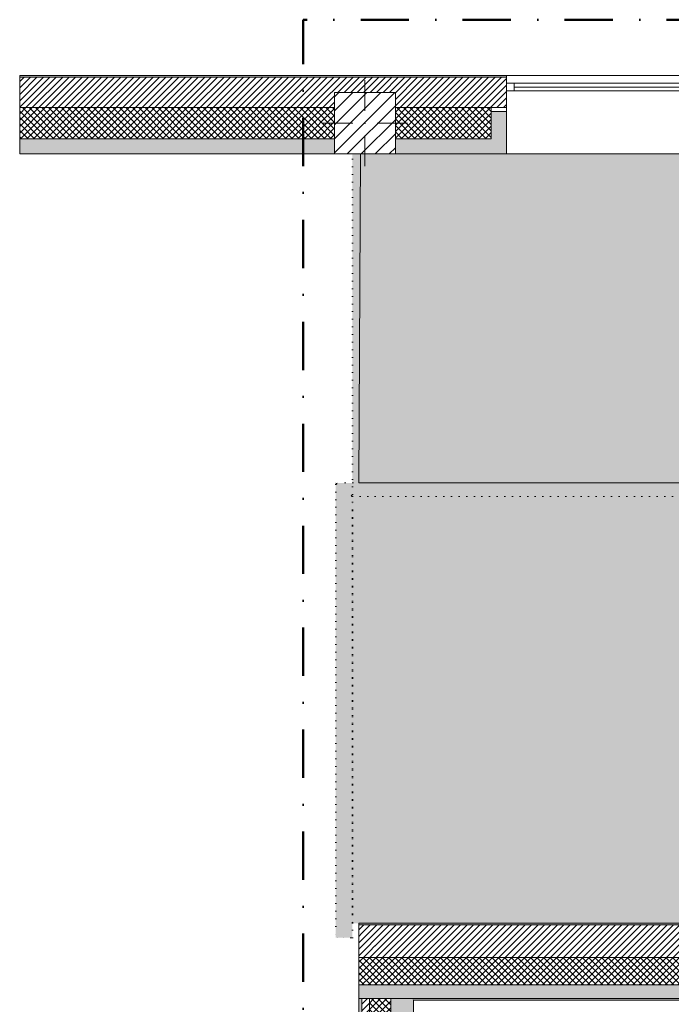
# Model space of a CAD drawing. Header units: millimetres. Extents: x -30280 to 19093, y -19247 to 4746.
# Tile 6 of 41: x -30280 to -25996, y -1726 to 4746. Entities that reach past the tile are written whole.
import ezdxf

# ---------------------------------------------------------------- set-up
doc = ezdxf.new("R2010")
doc.units = ezdxf.units.MM
doc.header["$MEASUREMENT"] = 0
for name, pattern in [('Punteado_1', [50, 0, -50]), ('Punto & Rayas', [670.277762, 317.5, -176.388889, 0, -176.388874]), ('Wipeout_Contour', [1000, 0, -1000])]:
    doc.linetypes.add(name, pattern=pattern)
for name, color, linetype, lineweight, true_color in [('01_2D_Ambit_Pluma_Nº__242', 7, 'Continuous', 50, 0xfb0013), ('12_FAÇ_Façana_Pluma_Nº__102', 7, 'Continuous', 5, 0xcccccc), ('12_FAÇ_Façana_Pluma_Nº__174', 7, 'Continuous', 13, 0xe4ad2c), ('12_FAÇ_Façana_Pluma_Nº__176', 7, 'Continuous', 15, 0x93a0c6), ('12_FAÇ_Façana_Pluma_Nº__43', 7, 'Continuous', 5, 0xa4a4a6), ('14_PAV_Paviment existent_Pluma_Nº__197', 7, 'Continuous', 0, 0xffe68e), ('Ventanas Archicad_Pluma_Nº__23', 7, 'Continuous', 5, 0xa4a4a6), ('Ventanas Archicad_Pluma_Nº__3', 7, 'Continuous', 5, 0xa4a4a4), ('Ventanas Archicad_Pluma_Nº__43', 7, 'Continuous', 5, 0xa4a4a6)]:
    doc.layers.add(name, color=color, linetype=linetype, lineweight=lineweight, true_color=true_color)
for name, color, linetype in [('10_ESTR_Pilars', 7, 'Continuous'), ('12_FAÇ_Façana', 7, 'Continuous'), ('14_PAV_Paviment existent', 7, 'Continuous'), ('Demolido_07_CR_Cel Ras', 7, 'Continuous'), ('Demolido_12_FAÇ_Façana', 7, 'Continuous'), ('Ventanas Archicad', 7, 'Continuous')]:
    doc.layers.add(name, color=color, linetype=linetype)
for name, color, linetype, lineweight in [('10_ESTR_Pilars_Pluma_Nº__20', 1, 'Continuous', 5), ('10_ESTR_Pilars_Pluma_Nº__28', 7, 'Continuous', 20), ('10_ESTR_Pilars_Pluma_Nº__42', 8, 'Continuous', 25), ('12_FAÇ_Façana_Pluma_Nº__2', 8, 'Continuous', 5), ('12_FAÇ_Façana_Pluma_Nº__7', 7, 'Continuous', 5), ('14_PAV_Paviment existent_Pluma_Nº__89', 7, 'Continuous', 5), ('Demolido_07_CR_Cel Ras_Pluma_Nº__1', 7, 'Continuous', 5), ('Demolido_07_CR_Cel Ras_Pluma_Nº__100', 2, 'Continuous', 5), ('Demolido_12_FAÇ_Façana_Pluma_Nº__1', 7, 'Continuous', 5), ('Demolido_12_FAÇ_Façana_Pluma_Nº__100', 2, 'Continuous', 5), ('Ventanas Archicad_Pluma_Nº__7', 7, 'Continuous', 5)]:
    doc.layers.add(name, color=color, linetype=linetype, lineweight=lineweight)
pattern_1 = [(45, (0, 0), (-21.213203, 21.213203), [])]
pattern_2 = [(45, (0, 0), (-21.213203, 21.213203), []), (135, (0, 0), (21.213203, 21.213203), [])]

# ---------------------------------------------------------------- blocks, each defined once
blk = doc.blocks.new('Forjado_1_1', base_point=(5758.9, 1700.9))
at = {"layer": '14_PAV_Paviment existent_Pluma_Nº__197', "linetype": 'Continuous', "lineweight": 0, "true_color": 0x3f3923}
blk.add_hatch(color=39, dxfattribs=at).paths.add_polyline_path([(5758.9, 1700.9), (5758.9, 3863.5), (-28038.7, 3863.5), (-28050.8, 1700.9)])
at = {"layer": '14_PAV_Paviment existent_Pluma_Nº__89', "color": 7, "linetype": 'Continuous', "lineweight": 5, "flags": 128}
blk.add_lwpolyline([(5758.9, 1700.9), (-28050.8, 1700.9), (-28038.7, 3863.5), (5758.9, 3863.5)], close=True, dxfattribs=at)
blk = doc.blocks.new('Forjado_3_1', base_point=(-28092.2, -1194))
at = {"layer": 'Demolido_07_CR_Cel Ras_Pluma_Nº__100', "linetype": 'Continuous', "lineweight": 0, "true_color": 0x3f3f00}
blk.add_hatch(color=48, dxfattribs=at).paths.add_polyline_path([(-28092.2, -1194), (-1681.1, -1194), (-1681.1, -12339), (-1971.1, -12439), (-18763.6, -12339), (-18763.6, -17084), (-1670.4, -17244), (5828.9, -17239), (5828.9, -16789), (6428.9, -16799), (6428.9, -12439), (6178.9, -12439), (6061.7, -1189.8), (7253.9, -1194), (7253.9, 3863.5), (-28092.2, 3863.5)])
at = {"layer": 'Demolido_07_CR_Cel Ras_Pluma_Nº__1', "color": 7, "linetype": 'Punteado_1', "lineweight": 5, "flags": 128}
blk.add_lwpolyline([(-28092.2, -1194), (-1681.1, -1194), (-1681.1, -12339), (-1971.1, -12439), (-18763.6, -12339), (-18763.6, -17084), (-1670.4, -17244), (5828.9, -17239), (5828.9, -16789), (6428.9, -16799), (6428.9, -12439), (6178.9, -12439), (6061.7, -1189.8), (7253.9, -1194), (7253.9, 3863.5), (-28092.2, 3863.5)], close=True, dxfattribs=at)
blk = doc.blocks.new('Ventana Vertical Multi-Faja 27_4')
at = {"layer": 'Ventanas Archicad_Pluma_Nº__23', "color": 253, "linetype": 'Continuous', "lineweight": 5, "true_color": 0xa4a4a6}
for p, q in [((-600, 0), (-550, 0)), ((-550, 0), (-550, -50)), ((550, -50), (550, 0)), ((550, 0), (600, 0)), ((-550, -50), (-600, -50)), ((600, -50), (550, -50))]:
    blk.add_line(p, q, dxfattribs=at)
at = {"layer": 'Ventanas Archicad_Pluma_Nº__3', "color": 253, "linetype": 'Continuous', "lineweight": 5, "true_color": 0xa4a4a4}
for p, q in [((-600, 50), (600, 50)), ((-550, 0), (550, 0)), ((-550, -25), (550, -25)), ((550, -50), (-550, -50)), ((-600, -465), (600, -465))]:
    blk.add_line(p, q, dxfattribs=at)
at = {"layer": 'Ventanas Archicad_Pluma_Nº__43', "color": 253, "linetype": 'Continuous', "lineweight": 5, "true_color": 0xa4a4a6}
for p, q in [((-600, -160), (-600, -185)), ((600, -160), (600, -185))]:
    blk.add_line(p, q, dxfattribs=at)
at = {"layer": 'Ventanas Archicad_Pluma_Nº__7', "color": 7, "linetype": 'Continuous', "lineweight": 5}
for p, q in [((-600, 50), (-600, 40)), ((-600, 40), (-600, 0)), ((-600, 0), (-600, -50)), ((-600, 0), (-600, -50)), ((600, 50), (600, 40)), ((600, 40), (600, 0)), ((600, 0), (600, -50)), ((600, 0), (600, -50)), ((-600, -50), (-600, -160)), ((600, -50), (600, -160)), ((-600, -185), (-600, -365)), ((-600, -185), (-600, -365)), ((600, -185), (600, -365)), ((600, -185), (600, -365)), ((-600, -365), (-600, -465)), ((-600, -365), (-600, -465)), ((600, -365), (600, -465)), ((600, -365), (600, -465))]:
    blk.add_line(p, q, dxfattribs=at)
blk = doc.blocks.new('Muro_3_1', base_point=(11882.6, 4378.5))
at = {"layer": '12_FAÇ_Façana', "linetype": 'Continuous', "lineweight": 0, "true_color": 0x000000}
h = blk.add_hatch(dxfattribs=at)
h.set_pattern_fill('Yeso_0001', color=18, style=0, pattern_type=2)
h.set_pattern_definition([(0, (0, 0), (0, 75), [0, -75])])
h.paths.add_polyline_path([(-27079.1, 4168.5), (-27179.1, 4168.5), (-27179.1, 4143.5), (-27079.1, 4143.5)])
at = {"layer": '12_FAÇ_Façana_Pluma_Nº__102', "linetype": 'Continuous', "lineweight": 0, "true_color": 0xe5e5e5}
for points in [[(-27179.1, 3963.5), (-27079.1, 3863.5), (-27079.1, 4143.5), (-27179.1, 4143.5)], [(-30280.1, 3963.5), (-30280.1, 3863.5), (-28209.8, 3863.5), (-28209.8, 3963.5)], [(-27809.8, 3963.5), (-27809.8, 3863.5), (-27079.1, 3863.5), (-27179.1, 3963.5)]]:
    blk.add_hatch(color=254, dxfattribs=at).paths.add_polyline_path(points)
at = {"layer": '12_FAÇ_Façana_Pluma_Nº__174', "linetype": 'Continuous', "lineweight": 13, "true_color": 0xe4ad2c}
h = blk.add_hatch(dxfattribs=at)
h.set_pattern_fill('SATE_Aislamiento_0001', color=42, style=0, pattern_type=2)
h.set_pattern_definition(pattern_2)
h.paths.add_polyline_path([(-30280.1, 3963.5), (-28209.8, 3963.5), (-28209.8, 4168.5), (-30280.1, 4168.5)])
h = blk.add_hatch(dxfattribs=at)
h.set_pattern_fill('SATE_Aislamiento_0001', color=42, style=0, pattern_type=2)
h.set_pattern_definition(pattern_2)
h.paths.add_polyline_path([(-27809.8, 4168.5), (-27809.8, 3963.5), (-27179.1, 3963.5), (-27179.1, 4143.5), (-27179.1, 4168.5)])
at = {"layer": '12_FAÇ_Façana_Pluma_Nº__176', "linetype": 'Continuous', "lineweight": 0, "true_color": 0x495063}
blk.add_hatch(color=251, dxfattribs=at).paths.add_polyline_path([(-30280.1, 4368.5), (-27079.1, 4368.5), (-27079.1, 4378.5), (-30280.1, 4378.5)])
at = {"layer": '12_FAÇ_Façana_Pluma_Nº__2', "linetype": 'Continuous', "lineweight": 5}
h = blk.add_hatch(dxfattribs=at)
h.set_pattern_fill('Ceramic_0001', color=8, style=0, pattern_type=2)
h.set_pattern_definition(pattern_1)
h.paths.add_polyline_path([(-30280.1, 4368.5), (-30280.1, 4168.5), (-28209.8, 4168.5), (-28209.8, 4268), (-27809.8, 4268), (-27809.8, 4168.5), (-27079.1, 4168.5), (-27079.1, 4368.5)])
at = {"layer": '12_FAÇ_Façana_Pluma_Nº__43', "color": 253, "linetype": 'Continuous', "lineweight": 5, "true_color": 0xa4a4a6}
for p, q in [((-27179.1, 4168.5), (-27079.1, 4168.5)), ((-27179.1, 4143.5), (-27179.1, 4168.5)), ((-27079.1, 4143.5), (-27179.1, 4143.5)), ((-27079.1, 4168.5), (-27079.1, 4143.5))]:
    blk.add_line(p, q, dxfattribs=at)
at = {"layer": '12_FAÇ_Façana_Pluma_Nº__7', "color": 7, "linetype": 'Continuous', "lineweight": 5}
for p, q in [((-27079.1, 4368.5), (-30280.1, 4368.5)), ((-27079.1, 4378.5), (-27079.1, 4368.5)), ((-27079.1, 4368.5), (-27079.1, 4328.5)), ((-27079.1, 4328.5), (-27079.1, 4278.5)), ((-27079.1, 4278.5), (-27079.1, 4168.5)), ((-28209.8, 4168.5), (-30280.1, 4168.5)), ((-27179.1, 4168.5), (-27809.8, 4168.5)), ((-27179.1, 3963.5), (-27179.1, 4143.5)), ((-27079.1, 4143.5), (-27079.1, 3963.5)), ((-27079.1, 4143.5), (-27079.1, 3963.5)), ((-30280.1, 3963.5), (-28209.8, 3963.5)), ((-27809.8, 3963.5), (-27179.1, 3963.5)), ((-27079.1, 3963.5), (-27079.1, 3863.5)), ((-27079.1, 3963.5), (-27079.1, 3863.5))]:
    blk.add_line(p, q, dxfattribs=at)
at = {"layer": '12_FAÇ_Façana_Pluma_Nº__7', "color": 7, "linetype": 'Continuous', "lineweight": 5, "flags": 128}
for points in [[(-27079.1, 4378.5), (-30280.1, 4378.5)], [(-30280.1, 4378.5), (-30280.1, 3863.5)], [(-30280.1, 3863.5), (-28209.8, 3863.5)], [(-27809.8, 3863.5), (-27079.1, 3863.5)]]:
    blk.add_lwpolyline(points, dxfattribs=at)
at = {"layer": 'Ventanas Archicad', "color": 253, "linetype": 'Continuous', "lineweight": 5, "true_color": 0xa4a4a6, "zscale": 1000}
blk.add_blockref('Ventana Vertical Multi-Faja 27_4', (-26479.1, 4328.5), dxfattribs=at)
blk = doc.blocks.new('Muro_4_1', base_point=(-28050.8, -1194))
at = {"layer": '12_FAÇ_Façana_Pluma_Nº__102', "linetype": 'Continuous', "lineweight": 0, "true_color": 0xe5e5e5}
for points in [[(-28050.8, -1599), (-28050.8, -1689), (-28030.8, -1689), (-28030.8, -1599)], [(-28030.8, -1599), (-28030.8, -1689), (-27980.8, -1689), (-27980.8, -1599)], [(-27980.8, -1599), (-27980.8, -1689), (-27840.8, -1689), (-27840.8, -1599)], [(-27840.8, -1599), (-27840.8, -1689), (-27698, -1689), (-27762.1, -1599)], [(-27698, -1689), (-25366.4, -1689), (-25366.4, -1599), (-27762.1, -1599)], [(-27690.8, -1699), (-25366.4, -1699), (-25366.4, -1689), (-27690.8, -1689)]]:
    blk.add_hatch(color=254, dxfattribs=at).paths.add_polyline_path(points)
at = {"layer": '12_FAÇ_Façana_Pluma_Nº__174', "linetype": 'Continuous', "lineweight": 13, "true_color": 0xe4ad2c}
h = blk.add_hatch(dxfattribs=at)
h.set_pattern_fill('SATE_Aislamiento_0001', color=42, style=0, pattern_type=2)
h.set_pattern_definition(pattern_2)
h.paths.add_polyline_path([(-28050.8, -1419), (-28050.8, -1599), (-28030.8, -1599), (-28030.8, -1419)])
h = blk.add_hatch(dxfattribs=at)
h.set_pattern_fill('SATE_Aislamiento_0001', color=42, style=0, pattern_type=2)
h.set_pattern_definition(pattern_2)
h.paths.add_polyline_path([(-28030.8, -1419), (-28030.8, -1599), (-27980.8, -1599), (-27980.8, -1419)])
h = blk.add_hatch(dxfattribs=at)
h.set_pattern_fill('SATE_Aislamiento_0001', color=42, style=0, pattern_type=2)
h.set_pattern_definition(pattern_2)
h.paths.add_polyline_path([(-27980.8, -1419), (-27980.8, -1599), (-27840.8, -1599), (-27840.8, -1488.6), (-27890.5, -1419)])
h = blk.add_hatch(dxfattribs=at)
h.set_pattern_fill('SATE_Aislamiento_0001', color=42, style=0, pattern_type=2)
h.set_pattern_definition(pattern_2)
h.paths.add_polyline_path([(-27762.1, -1599), (-25366.4, -1599), (-25366.4, -1419), (-27890.5, -1419)])
h = blk.add_hatch(dxfattribs=at)
h.set_pattern_fill('SATE_Aislamiento_0001', color=42, style=0, pattern_type=2)
h.set_pattern_definition(pattern_2)
h.paths.add_polyline_path([(-27762.1, -1599), (-27840.8, -1488.6), (-27840.8, -1599)])
at = {"layer": '12_FAÇ_Façana_Pluma_Nº__176', "linetype": 'Continuous', "lineweight": 0, "true_color": 0x495063}
for points in [[(-28050.8, -1204), (-28043.7, -1204), (-28050.8, -1194)], [(-25366.4, -1194), (-28050.8, -1194), (-28043.7, -1204), (-25366.4, -1204)]]:
    blk.add_hatch(color=251, dxfattribs=at).paths.add_polyline_path(points)
at = {"layer": '12_FAÇ_Façana_Pluma_Nº__2', "linetype": 'Continuous', "lineweight": 5}
h = blk.add_hatch(dxfattribs=at)
h.set_pattern_fill('Ceramic_0001', color=8, style=0, pattern_type=2)
h.set_pattern_definition(pattern_1)
h.paths.add_polyline_path([(-28050.8, -1204), (-28050.8, -1419), (-28030.8, -1419), (-28030.8, -1222), (-28043.7, -1204)])
h = blk.add_hatch(dxfattribs=at)
h.set_pattern_fill('Ceramic_0001', color=8, style=0, pattern_type=2)
h.set_pattern_definition(pattern_1)
h.paths.add_polyline_path([(-27890.5, -1419), (-25366.4, -1419), (-25366.4, -1204), (-28043.7, -1204)])
h = blk.add_hatch(dxfattribs=at)
h.set_pattern_fill('Ceramic_0001', color=8, style=0, pattern_type=2)
h.set_pattern_definition(pattern_1)
h.paths.add_polyline_path([(-27980.8, -1419), (-27980.8, -1292.2), (-28030.8, -1222), (-28030.8, -1419)])
h = blk.add_hatch(dxfattribs=at)
h.set_pattern_fill('Ceramic_0001', color=8, style=0, pattern_type=2)
h.set_pattern_definition(pattern_1)
h.paths.add_polyline_path([(-27890.5, -1419), (-27980.8, -1292.2), (-27980.8, -1419)])
at = {"layer": '12_FAÇ_Façana_Pluma_Nº__7', "color": 7, "linetype": 'Continuous', "lineweight": 5}
for p, q in [((-28043.7, -1204), (-28050.8, -1204)), ((-25366.4, -1204), (-28043.7, -1204)), ((-28030.8, -1419), (-28050.8, -1419)), ((-27980.8, -1419), (-28030.8, -1419)), ((-27890.5, -1419), (-27980.8, -1419)), ((-27890.5, -1419), (-25366.4, -1419)), ((-28030.8, -1599), (-28050.8, -1599)), ((-27980.8, -1599), (-28030.8, -1599)), ((-27840.8, -1599), (-27980.8, -1599)), ((-27762.1, -1599), (-27840.8, -1599)), ((-27762.1, -1599), (-25366.4, -1599)), ((-28030.8, -1689), (-28050.8, -1689)), ((-27980.8, -1689), (-28030.8, -1689)), ((-27840.8, -1689), (-27980.8, -1689)), ((-27698, -1689), (-27840.8, -1689)), ((-27698, -1689), (-25366.4, -1689))]:
    blk.add_line(p, q, dxfattribs=at)
at = {"layer": '12_FAÇ_Façana_Pluma_Nº__7', "color": 7, "linetype": 'Continuous', "lineweight": 5, "flags": 128}
for points in [[(-28050.8, -1194), (-28050.8, -1204)], [(-25366.4, -1194), (-28050.8, -1194)], [(-28050.8, -1204), (-28050.8, -1419)], [(-25366.4, -1204), (-25366.4, -1194)], [(-25366.4, -1419), (-25366.4, -1204)], [(-28050.8, -1419), (-28050.8, -1599)], [(-25366.4, -1599), (-25366.4, -1419)], [(-28050.8, -1599), (-28050.8, -1689)], [(-25366.4, -1689), (-25366.4, -1599)], [(-27690.8, -1699), (-25366.4, -1699)], [(-25366.4, -1699), (-25366.4, -1689)]]:
    blk.add_lwpolyline(points, dxfattribs=at)
blk = doc.blocks.new('Muro_36_1', base_point=(-28050.8, -9965))
at = {"layer": '12_FAÇ_Façana_Pluma_Nº__102', "linetype": 'Continuous', "lineweight": 0, "true_color": 0xe5e5e5}
for points in [[(-27840.8, -1699), (-27690.8, -1699), (-27698, -1689), (-27840.8, -1689)], [(-27690.8, -1699), (-27840.8, -1699), (-27840.8, -6834), (-27817.9, -6834), (-27817.9, -7234), (-27840.8, -7234), (-27840.8, -9965), (-27690.8, -9965)], [(-27698, -1689), (-27690.8, -1699), (-27690.8, -1689)]]:
    blk.add_hatch(color=254, dxfattribs=at).paths.add_polyline_path(points)
at = {"layer": '12_FAÇ_Façana_Pluma_Nº__174', "linetype": 'Continuous', "lineweight": 13, "true_color": 0xe4ad2c}
h = blk.add_hatch(dxfattribs=at)
h.set_pattern_fill('SATE_Aislamiento_0001', color=42, style=0, pattern_type=2)
h.set_pattern_definition(pattern_2)
h.paths.add_polyline_path([(-27840.8, -1689), (-27980.8, -1689), (-27980.8, -6834), (-27840.8, -6834)])
at = {"layer": '12_FAÇ_Façana_Pluma_Nº__176', "linetype": 'Continuous', "lineweight": 0, "true_color": 0x495063}
blk.add_hatch(color=251, dxfattribs=at).paths.add_polyline_path([(-28030.8, -1689), (-28050.8, -1689), (-28050.8, -6834), (-28030.8, -6834)])
at = {"layer": '12_FAÇ_Façana_Pluma_Nº__2', "linetype": 'Continuous', "lineweight": 5}
h = blk.add_hatch(dxfattribs=at)
h.set_pattern_fill('Ceramic_0001', color=8, style=0, pattern_type=2)
h.set_pattern_definition(pattern_1)
h.paths.add_polyline_path([(-27980.8, -1689), (-28030.8, -1689), (-28030.8, -6834), (-27980.8, -6834)])
at = {"layer": '12_FAÇ_Façana_Pluma_Nº__7', "color": 7, "linetype": 'Continuous', "lineweight": 5}
for p, q in [((-28030.8, -1689), (-28050.8, -1689)), ((-28030.8, -1689), (-28030.8, -6834)), ((-27980.8, -1689), (-28030.8, -1689)), ((-27980.8, -1689), (-27980.8, -6834)), ((-27840.8, -1689), (-27980.8, -1689)), ((-27840.8, -1689), (-27840.8, -1699)), ((-27698, -1689), (-27840.8, -1689)), ((-27840.8, -1699), (-27840.8, -6834))]:
    blk.add_line(p, q, dxfattribs=at)
at = {"layer": '12_FAÇ_Façana_Pluma_Nº__7', "color": 7, "linetype": 'Continuous', "lineweight": 5, "flags": 128}
for points in [[(-28050.8, -1689), (-28050.8, -6834)], [(-27690.8, -9965), (-27690.8, -1699)]]:
    blk.add_lwpolyline(points, dxfattribs=at)
blk = doc.blocks.new('Muro_92_1', base_point=(-28092.2, 1610.9))
at = {"layer": 'Demolido_12_FAÇ_Façana_Pluma_Nº__100', "linetype": 'Continuous', "lineweight": 5}
for points in [[(-28202.2, 1690.9), (-28192.2, 1690.9), (-28192.2, 1692.7), (-28202.2, 1700.9)], [(-28202.2, 1700.9), (-28192.2, 1692.7), (-28192.2, 1700.9)], [(-28192.2, 1692.7), (-28190, 1690.9), (-18871.1, 1690.9), (-18871.1, 1700.9), (-28192.2, 1700.9)], [(-28190, 1690.9), (-28192.2, 1692.7), (-28192.2, 1690.9)], [(-23961.1, 1690.9), (-28102.2, 1690.9), (-28102.2, 1620.9), (-23961.1, 1620.9)], [(-23871.1, 1690.9), (-23961.1, 1690.9), (-23961.1, 1620.9), (-23871.1, 1620.9)], [(-23871.1, 1620.9), (-18871.1, 1620.9), (-18871.1, 1690.9), (-23871.1, 1690.9)], [(-18871.1, 1690.9), (-18871.1, 1620.9), (-18861.1, 1620.9), (-18861.1, 1690.9)], [(-28102.2, 1620.9), (-28102.2, 1619), (-28092.2, 1610.9), (-28092.2, 1620.9)], [(-28092.2, 1610.9), (-28102.2, 1619), (-28102.2, 1610.9)], [(-23971.1, 1620.9), (-28092.2, 1620.9), (-28092.2, 1610.9), (-23971.1, 1610.9)], [(-23961.1, 1620.9), (-23971.1, 1620.9), (-23971.1, 1610.9), (-23961.1, 1610.9)], [(-23861.1, 1620.9), (-23871.1, 1620.9), (-23871.1, 1610.9), (-23861.1, 1610.9)], [(-23861.1, 1610.9), (-18871.1, 1610.9), (-18871.1, 1620.9), (-23861.1, 1620.9)]]:
    blk.add_hatch(color=2, dxfattribs=at).paths.add_polyline_path(points)
at = {"layer": 'Demolido_12_FAÇ_Façana_Pluma_Nº__1', "color": 7, "linetype": 'Punteado_1', "lineweight": 5, "flags": 128}
for points in [[(-28202.2, 1700.9), (-28202.2, 1690.9)], [(-18871.1, 1700.9), (-28202.2, 1700.9)], [(-28092.2, 1610.9), (-23971.1, 1610.9)], [(-23861.1, 1610.9), (-18871.1, 1610.9)]]:
    blk.add_lwpolyline(points, dxfattribs=at)
blk = doc.blocks.new('Muro_96_1', base_point=(-28092.2, -1289))
at = {"layer": 'Demolido_12_FAÇ_Façana_Pluma_Nº__100', "linetype": 'Continuous', "lineweight": 5}
for points in [[(-28202.2, 1690.9), (-28202.2, -1289), (-28192.2, -1289), (-28192.2, 1690.9)], [(-28192.2, 1690.9), (-28192.2, 1620.9), (-28104.4, 1620.9), (-28190, 1690.9)], [(-28102.2, 1690.9), (-28190, 1690.9), (-28104.4, 1620.9), (-28102.2, 1620.9)], [(-28192.2, 1620.9), (-28192.2, -1289), (-28102.2, -1289), (-28102.2, 1619), (-28104.4, 1620.9)], [(-28102.2, 1620.9), (-28104.4, 1620.9), (-28102.2, 1619)], [(-28102.2, 1610.9), (-28102.2, -1289), (-28092.2, -1289), (-28092.2, 1610.9)]]:
    blk.add_hatch(color=2, dxfattribs=at).paths.add_polyline_path(points)
at = {"layer": 'Demolido_12_FAÇ_Façana_Pluma_Nº__1', "color": 7, "linetype": 'Punteado_1', "lineweight": 5, "flags": 128}
for points in [[(-28202.2, 1690.9), (-28202.2, -1289)], [(-28092.2, -1289), (-28092.2, 1610.9)], [(-28192.2, -1289), (-28202.2, -1289)], [(-28102.2, -1289), (-28192.2, -1289)], [(-28092.2, -1289), (-28102.2, -1289)]]:
    blk.add_lwpolyline(points, dxfattribs=at)
blk = doc.blocks.new('Pilar_36_1', base_point=(-28009.8, 4065.7))
at = {"color": 254, "linetype": 'Wipeout_Contour', "lineweight": 0, "ltscale": 113216.11852}
blk.add_wipeout([(-28209.8, 3863.5), (-27809.8, 3863.5), (-27809.8, 4268), (-28209.8, 4268)], dxfattribs=at).dxf.layer = '10_ESTR_Pilars'
at = {"layer": '10_ESTR_Pilars_Pluma_Nº__42', "linetype": 'Continuous', "lineweight": 25}
h = blk.add_hatch(dxfattribs=at)
h.set_pattern_fill('00_GCT_trama_45º_e1_400__05', color=8, style=0, pattern_type=2)
h.set_pattern_definition([(45, (0, 0), (-45.96194, 45.96194), [])])
h.paths.add_polyline_path([(-28209.8, 3863.5), (-27809.8, 3863.5), (-27809.8, 4268), (-28209.8, 4268)])
at = {"layer": '10_ESTR_Pilars_Pluma_Nº__20', "color": 1, "linetype": 'Continuous', "lineweight": 5}
for p, q in [((-28009.8, 4145.7), (-28009.8, 4348)), ((-28089.8, 4065.7), (-28289.8, 4065.7)), ((-27929.8, 4065.7), (-27729.8, 4065.7)), ((-28009.8, 3985.7), (-28009.8, 3783.5))]:
    blk.add_line(p, q, dxfattribs=at)
blk.add_point((-28009.8, 4065.7), dxfattribs=at)
at = {"layer": '10_ESTR_Pilars_Pluma_Nº__28', "color": 7, "linetype": 'Continuous', "lineweight": 20, "flags": 128}
blk.add_lwpolyline([(-28209.8, 3863.5), (-27809.8, 3863.5), (-27809.8, 4268), (-28209.8, 4268)], close=True, dxfattribs=at)

msp = doc.modelspace()

# ---------------------------------------------------------------- linework, layer by layer
at = {"layer": '01_2D_Ambit_Pluma_Nº__242', "color": 1, "linetype": 'Punto & Rayas', "lineweight": 50, "true_color": 0xfb0013, "flags": 128}
msp.add_lwpolyline([(-28416.579, -2249.593), (-28416.579, 4745.928), (7590.116, 4745.928), (7590.116, -1864.54), (6642.921, -1864.54), (6642.921, -11392.724), (6642.921, -17756.595), (-18985.875, -17756.595), (-18985.875, -11834.879), (-2447.904, -11834.879), (-2447.904, -2249.593)], close=True, dxfattribs=at)

# ---------------------------------------------------------------- block references
at = {"layer": '12_FAÇ_Façana', "color": 7, "lineweight": 20}
for name, p in [('Muro_3_1', (11882.64, 4378.454)), ('Muro_4_1', (-28050.848, -1193.976)), ('Muro_36_1', (-28050.848, -9964.976))]:
    msp.add_blockref(name, p, dxfattribs=at)
at = {"layer": '14_PAV_Paviment existent', "color": 7, "linetype": 'Continuous', "lineweight": 5}
msp.add_blockref('Forjado_1_1', (5758.891, 1700.853), dxfattribs=at)
at = {"layer": 'Demolido_07_CR_Cel Ras', "color": 7, "linetype": 'Punteado_1', "lineweight": 5}
msp.add_blockref('Forjado_3_1', (-28092.187, -1193.976), dxfattribs=at)
at = {"layer": 'Demolido_12_FAÇ_Façana', "color": 7, "lineweight": 5}
for name, p in [('Muro_92_1', (-28092.187, 1610.853)), ('Muro_96_1', (-28092.187, -1288.976))]:
    msp.add_blockref(name, p, dxfattribs=at)

# ---------------------------------------------------------------- next in the draw order: block references
at = {"layer": '10_ESTR_Pilars', "color": 7, "lineweight": 20}
msp.add_blockref('Pilar_36_1', (-28009.765, 4065.732), dxfattribs=at)

doc.saveas('drawing.dxf')
